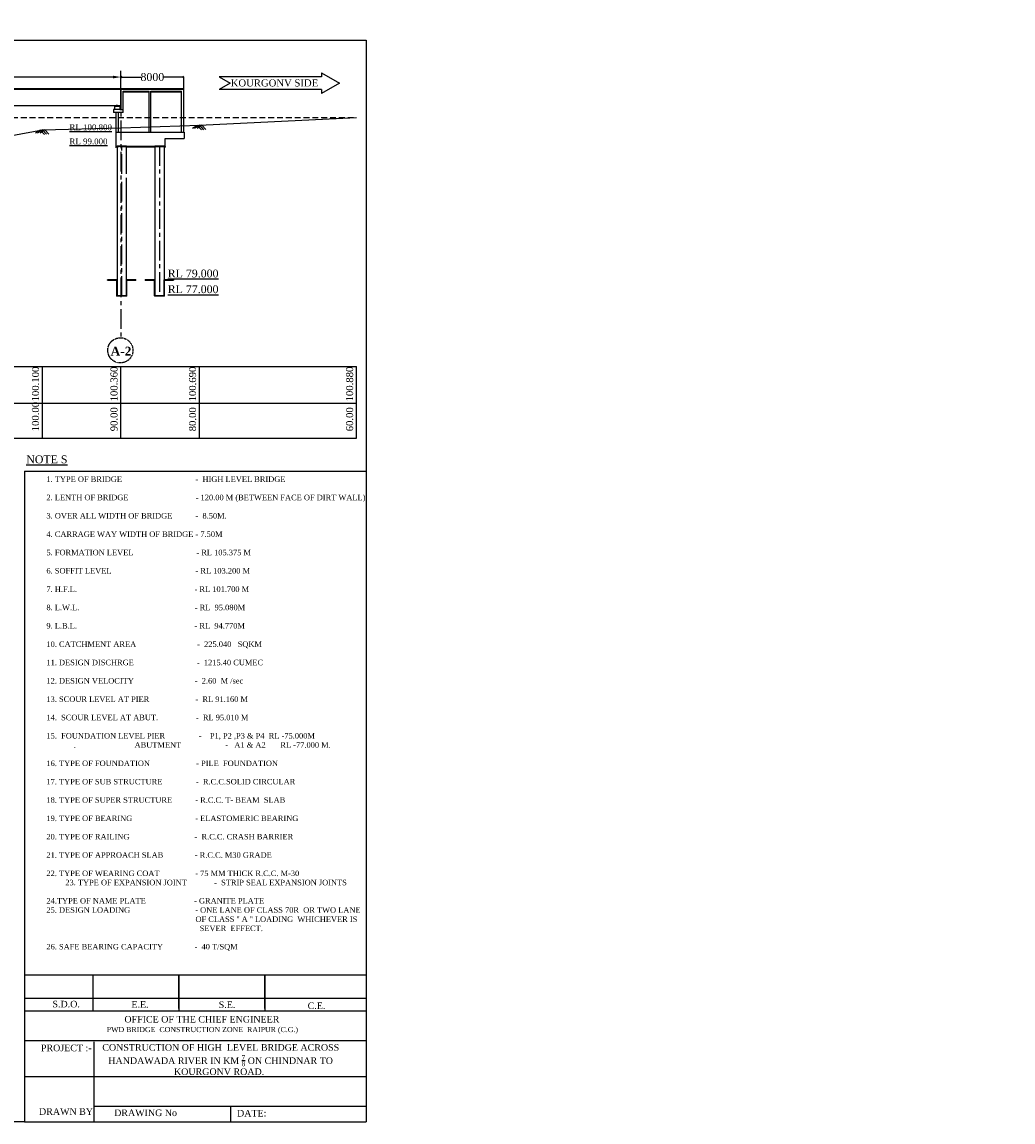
# Model space of a CAD drawing. Header units: millimetres. Extents: x -11064034 to 12176239, y -803770 to 320261.
# Tile 14 of 16: x 3242531 to 3368706, y -803770 to -663747. Entities that reach past the tile are written whole.
import ezdxf

# ---------------------------------------------------------------- set-up
doc = ezdxf.new("R2010")
doc.units = ezdxf.units.MM
doc.header["$MEASUREMENT"] = 0
doc.linetypes.add('CENTERX2', pattern=[4, 2.5, -0.5, 0.5, -0.5])
doc.linetypes.add('HIDDEN', pattern=[0.375, 0.25, -0.125])
doc.styles.get("Standard").update_dxf_attribs({"font": 'times.ttf'})
doc.styles.add('style1', font='txt.shx', dxfattribs={"height": 1})
doc.dimstyles.new('RH SCALL', dxfattribs={"dimtxt": 500, "dimasz": 200, "dimexe": 1, "dimexo": 1.5, "dimgap": 0.09, "dimtad": 0, "dimdec": 0, "dimzin": 4, "dimdsep": 46, "dimtxsty": 'Standard', "dimblk": 'OPEN90', "dimcen": 0, "dimadec": 0, "dimazin": 1, "dimtfac": 1, "dimtdec": 0, "dimtix": 1, "dimtofl": 0, "dimtmove": 0, "dimatfit": 3, "dimfxl": 0, "dimtolj": 1, "dimtzin": 0, "dimarcsym": 0})
doc.dimstyles.get("Standard").update_dxf_attribs({"dimtxt": 400, "dimasz": 215, "dimexe": 0.18, "dimexo": 0.0625, "dimgap": 0.09, "dimtad": 0, "dimtih": 1, "dimtoh": 1, "dimdec": 0, "dimzin": 4, "dimdsep": 46, "dimtxsty": 'Standard', "dimblk": 'OPEN90', "dimcen": 0, "dimadec": 0, "dimazin": 1, "dimtfac": 1, "dimtdec": 0, "dimtix": 1, "dimtofl": 0, "dimtmove": 0, "dimatfit": 3, "dimldrblk": 'OPEN30', "dimfxl": 0, "dimtolj": 1, "dimtzin": 0, "dimarcsym": 0})
pattern_1 = [(50, (1445307.55, -1127992.89), (107.5890274, -9.4128202), [11.25, -123.75]), (355, (1445307.55, -1127992.89), (-20.8127, 112.82882), [9, -99]), (100.4514445, (1445316.51, -1127993.68), (86.776327, 103.4159986), [9.561029, -105.171317]), (46.1842, (1445307.55, -1127962.9), (160.0862, -24.827892), [16.875, -185.625]), (96.6356355, (1445320.89, -1127964.96), (140.199292, 146.11779), [14.341551, -157.757064]), (351.184164, (1445307.55, -1127962.9), (140.199292, 146.11779), [13.5, -148.5]), (21, (1445322.55, -1127970.39), (89.536058, -60.3928336), [11.25, -123.75]), (326, (1445322.55, -1127970.39), (36.4973, 108.772507), [9, -99]), (71.451445, (1445330.01, -1127975.43), (126.0333565, 48.379673), [9.5610285, -105.171317]), (37.5, (1445307.547, -1127992.894), (1.8239783, 49.9340781), [0, -97.8, 0, -100.5, 0, -99.375]), (7.5, (1445307.547, -1127992.894), (39.4604306, 59.1617568), [0, -57.3, 0, -95.55, 0, -37.875]), (327.5, (1445274.097, -1127992.894), (80.0733654, -3.3832308), [0, -37.5, 0, -117, 0, -155.25]), (317.5, (1445259.1, -1127992.894), (87.4779254, 15.0157473), [0, -48.75, 0, -77.7, 0, -110.25])]
pattern_2 = [(50, (1732223.57, -686837.83), (71.7260183, -6.2752135), [7.5, -82.5]), (355, (1732223.57, -686837.83), (-13.8751334, 75.2192134), [6, -66]), (100.4514445, (1732229.546, -686838.354), (57.8508847, 68.943999), [6.3740192, -70.1142112]), (46.1842, (1732223.57, -686817.83), (106.724133, -16.551928), [11.25, -123.75]), (96.6356355, (1732232.46, -686819.21), (93.4661946, 97.41186), [9.561034, -105.171376]), (351.184164, (1732223.57, -686817.83), (93.4661945, 97.41186), [9, -99]), (21, (1732233.57, -686822.83), (59.6907052, -40.261889), [7.5, -82.5]), (326, (1732233.57, -686822.83), (24.3315332, 72.5150045), [6, -66]), (71.4514447, (1732238.54, -686826.186), (84.0222377, 32.2531153), [6.374019, -70.1142112]), (37.5, (1732223.568, -686837.83), (1.21598553, 33.2893854), [0, -65.2, 0, -67, 0, -66.25]), (7.5, (1732223.57, -686837.83), (26.30695374, 39.4411712), [0, -38.2, 0, -63.7, 0, -25.25]), (327.5, (1732201.268, -686837.83), (53.3822436, -2.25548717), [0, -25, 0, -78, 0, -103.5]), (317.5, (1732191.27, -686837.83), (58.318617, 10.0104982), [0, -32.5, 0, -51.8, 0, -73.5])]

# ---------------------------------------------------------------- blocks, each defined once
blk = doc.blocks.new('*D328')
at = {"color": 0, "linetype": 'Continuous', "lineweight": -2, "ltscale": 10000, "transparency": 16777216}
for p, q in [((3135127, -673736), (3135127, -669955)), ((3255127, -671211), (3255127, -669955)), ((3136127, -670755), (3167077, -670755)), ((3254127, -670755), (3223799, -670755))]:
    blk.add_line(p, q, dxfattribs=at)
at = {"color": 0, "linetype": 'Continuous', "lineweight": 30, "ltscale": 10000, "transparency": 16777216}
for points in [[(3136127, -670588), (3136127, -670922), (3135127, -670755)], [(3254127, -670588), (3254127, -670922), (3255127, -670755)]]:
    blk.add_solid(points, dxfattribs=at)
at = {"layer": 'Defpoints', "color": 0, "linetype": 'Continuous', "lineweight": 30, "ltscale": 10000, "transparency": 16777216}
for p in [(3255127, -670755), (3255127, -672211), (3135127, -674736)]:
    blk.add_point(p, dxfattribs=at)
at = {"color": 0, "linetype": 'Continuous', "ltscale": 10000, "transparency": 16777216, "insert": (3195438, -670755), "char_height": 500, "attachment_point": 5}
blk.add_mtext('\\A1;{\\H1.7x;LENTH OF BRIDGE BETWEEN FACE OF DIRT WALLS 120.00 MTS. (5 SPAN @ 24.00 MTS. C/C EACH)}', dxfattribs=at)
blk = doc.blocks.new('_Open90')
at = {"color": 0, "linetype": 'ByBlock', "lineweight": -2}
for p, q in [((0, 0), (-1, 0)), ((-0.5, 0.5), (0, 0)), ((0, 0), (-0.5, -0.5))]:
    blk.add_line(p, q, dxfattribs=at)
blk = doc.blocks.new('*D413')
at = {"color": 0, "linetype": 'Continuous', "lineweight": -2, "ltscale": 10000, "transparency": 16777216}
for p, q in [((3255127, -672210), (3255127, -670754)), ((3255327, -670755), (3257721, -670755)), ((3262927, -670755), (3260533, -670755)), ((3263127, -672210), (3263127, -670754))]:
    blk.add_line(p, q, dxfattribs=at)
at = {"layer": 'Defpoints', "color": 0, "linetype": 'Continuous', "lineweight": 30, "ltscale": 10000, "transparency": 16777216}
for p in [(3263127, -670755), (3255127, -672211, -872), (3263127, -672211, -872)]:
    blk.add_point(p, dxfattribs=at)
at = {"color": 0, "linetype": 'Continuous', "lineweight": -2, "ltscale": 10000, "transparency": 16777216, "xscale": 200, "yscale": 200, "zscale": 200, "rotation": 180}
blk.add_blockref('_Open90', (3255127, -670755), dxfattribs=at)
at = {"color": 0, "linetype": 'Continuous', "lineweight": -2, "ltscale": 10000, "transparency": 16777216, "xscale": 200, "yscale": 200, "zscale": 200}
blk.add_blockref('_Open90', (3263127, -670755), dxfattribs=at)
at = {"color": 0, "linetype": 'Continuous', "ltscale": 10000, "transparency": 16777216, "insert": (3259127, -670755), "char_height": 500, "attachment_point": 5}
blk.add_mtext('\\A1;{\\H2x;8000}', dxfattribs=at)

msp = doc.modelspace()

# ---------------------------------------------------------------- hatches: boundary and pattern name
at = {"linetype": 'Continuous', "ltscale": 10000}
h = msp.add_hatch(dxfattribs=at)
h.set_pattern_fill('AR-CONC', scale=10)
h.set_pattern_definition(pattern_2)
h.paths.add_polyline_path([(3255427, -672616), (3255427, -672536), (3258702, -672536), (3258702, -672616)])
h = msp.add_hatch(dxfattribs=at)
h.set_pattern_fill('AR-CONC', scale=10)
h.set_pattern_definition(pattern_2)
h.paths.add_polyline_path([(3258952, -672616), (3258952, -672536), (3262827, -672536), (3262827, -672616)])
h = msp.add_hatch(color=7, dxfattribs=at)
h.dxf.hatch_style = 1
h.paths.add_polyline_path([(3254502, -674386), (3254677, -674386), (3254677, -674451), (3254502, -674451)])
h = msp.add_hatch(color=7, dxfattribs=at)
h.dxf.hatch_style = 1
h.paths.add_polyline_path([(3254677, -674386), (3254852, -674386), (3254852, -674451), (3254677, -674451)])
h = msp.add_hatch(dxfattribs=at)
h.set_pattern_fill('AR-CONC', scale=15)
h.set_pattern_definition(pattern_1)
h.paths.add_polyline_path([(3254477, -679586), (3254627, -679586), (3254627, -679666), (3254477, -679666)])
h = msp.add_hatch(dxfattribs=at)
h.set_pattern_fill('AR-CONC', scale=15)
h.set_pattern_definition(pattern_1)
h.paths.add_polyline_path([(3254627, -679536), (3255227, -679536), (3255227, -679586), (3254627, -679586)])
h = msp.add_hatch(dxfattribs=at)
h.set_pattern_fill('AR-CONC', scale=15)
h.set_pattern_definition(pattern_1)
h.paths.add_polyline_path([(3255227, -679536), (3255827, -679536), (3255827, -679586), (3255227, -679586)])
h = msp.add_hatch(dxfattribs=at)
h.set_pattern_fill('AR-CONC', scale=15)
h.set_pattern_definition(pattern_1)
h.paths.add_polyline_path([(3255827, -679586), (3259427, -679586), (3259427, -679666), (3255827, -679666)])
h = msp.add_hatch(dxfattribs=at)
h.set_pattern_fill('AR-CONC', scale=15)
h.set_pattern_definition([(50, (1446507.55, -1127992.89), (107.5890274, -9.4128202), [11.25, -123.75]), (355, (1446507.55, -1127992.89), (-20.8127, 112.82882), [9, -99]), (100.4514445, (1446516.51, -1127993.68), (86.776327, 103.4159986), [9.561029, -105.171317]), (46.1842, (1446507.55, -1127962.9), (160.0862, -24.827892), [16.875, -185.625]), (96.6356355, (1446520.89, -1127964.96), (140.199292, 146.11779), [14.341551, -157.757064]), (351.184164, (1446507.55, -1127962.9), (140.199292, 146.11779), [13.5, -148.5]), (21, (1446522.55, -1127970.39), (89.536058, -60.3928336), [11.25, -123.75]), (326, (1446522.55, -1127970.39), (36.4973, 108.772507), [9, -99]), (71.451445, (1446530.01, -1127975.43), (126.0333565, 48.379673), [9.5610285, -105.171317]), (37.5, (1446507.547, -1127992.894), (1.8239783, 49.9340781), [0, -97.8, 0, -100.5, 0, -99.375]), (7.5, (1446507.547, -1127992.894), (39.4604306, 59.1617568), [0, -57.3, 0, -95.55, 0, -37.875]), (327.5, (1446474.097, -1127992.894), (80.0733654, -3.3832308), [0, -37.5, 0, -117, 0, -155.25]), (317.5, (1446459.1, -1127992.894), (87.4779254, 15.0157473), [0, -48.75, 0, -77.7, 0, -110.25])])
h.paths.add_polyline_path([(3259427, -679536), (3260027, -679536), (3260027, -679586), (3259427, -679586)])
h = msp.add_hatch(dxfattribs=at)
h.set_pattern_fill('AR-CONC', scale=20)
h.set_pattern_definition([(50, (1446507.55, -1127992.9), (143.4520365, -12.550427), [15, -165]), (355, (1446507.55, -1127992.9), (-27.750267, 150.438427), [12, -132]), (100.4514445, (1446519.5, -1127993.94), (115.701769, 137.887998), [12.748038, -140.228422]), (46.1842, (1446507.55, -1127952.9), (213.448266, -33.103856), [22.5, -247.5]), (96.635635, (1446525.33, -1127955.65), (186.93239, 194.82372), [19.122068, -210.342752]), (351.184164, (1446507.55, -1127952.9), (186.93239, 194.82372), [18, -198]), (21, (1446527.55, -1127962.9), (119.3814104, -80.523778), [15, -165]), (326, (1446527.55, -1127962.9), (48.663066, 145.030009), [12, -132]), (71.451445, (1446537.5, -1127969.6), (168.044475, 64.506231), [12.748038, -140.228422]), (37.5, (1446507.547, -1127992.894), (2.431971, 66.5787708), [0, -130.4, 0, -134, 0, -132.5]), (7.5, (1446507.55, -1127992.894), (52.6139075, 78.8823424), [0, -76.4, 0, -127.4, 0, -50.5]), (327.5, (1446462.947, -1127992.894), (106.7644872, -4.5109743), [0, -50, 0, -156, 0, -207]), (317.5, (1446442.95, -1127992.89), (116.637234, 20.0209965), [0, -65, 0, -103.6, 0, -147])])
h.paths.add_polyline_path([(3260027, -679536), (3260627, -679536), (3260627, -679586), (3260027, -679586)])
h = msp.add_hatch(dxfattribs=at)
h.set_pattern_fill('AR-CONC', scale=15)
h.set_pattern_definition(pattern_1)
h.paths.add_polyline_path([(3260627, -679586), (3260777, -679586), (3260777, -679666), (3260627, -679666)])

# ---------------------------------------------------------------- linework, layer by layer
for p, q in [((3088982.6, -666056.9, -5000), (3286345.7, -666056.9, -5000)), ((3286345.7, -666056.9, -1521.6), (3286345.7, -803769.6, -71.3)), ((3280662.2, -670207.9), (3280662.2, -670719.6)), ((3280662.2, -670207.9), (3282951.5, -671529.6)), ((3280662.2, -670719.6), (3267644.1, -670719.6)), ((3267644.1, -670719.6), (3269047, -671529.6)), ((3269047, -671529.6), (3267644.1, -672339.6)), ((3282951.5, -671529.6), (3280662.2, -672851.3)), ((3255102, -672286, -872.2), (3263127, -672286, -872.2)), ((3255127, -674886, -872.2), (3255127, -672211, -872.2)), ((3255427, -675286, -872.2), (3255427, -672536, -872.2)), ((3255427, -672536, -872.2), (3258702, -672536, -872.2)), ((3255427, -672616, -872.2), (3258702, -672616, -872.2)), ((3258702, -677786, -872.2), (3258702, -672536, -872.2)), ((3258952, -672536, -872.2), (3262827, -672536, -872.2)), ((3258952, -677786, -872.2), (3258952, -672536, -872.2)), ((3258952, -672616, -872.2), (3262827, -672616, -872.2)), ((3261102, -672211, -872.2), (3263127, -672211, -872.2)), ((3262827, -677786, -872.2), (3262827, -672536, -872.2)), ((3263127, -677786, -872.2), (3263127, -672211, -872.2)), ((3280662.2, -672339.6), (3267644.1, -672339.6)), ((3280662.2, -672339.6), (3280662.2, -672851.3)), ((3254352, -674886, -872.2), (3254202, -674886, -872.2)), ((3254202, -674886, -872.2), (3254202, -675286, -872.2)), ((3254352, -674886, -872.2), (3254352, -674451, -872.2)), ((3254352, -674451, -872.2), (3255002, -674451, -872.2)), ((3254527, -674886, -872.2), (3254352, -674886, -872.2)), ((3254677, -674386, -872.2), (3254502, -674386, -872.2)), ((3254502, -674386, -872.2), (3254502, -674451, -872.2)), ((3254827, -674886, -872.2), (3254527, -674886, -872.2)), ((3254677, -674451, -872.2), (3254677, -674386, -872.2)), ((3254677, -674386, -872.2), (3254852, -674386, -872.2)), ((3255002, -674886, -872.2), (3254677, -674886, -872.2)), ((3255002, -674886, -872.2), (3254827, -674886, -872.2)), ((3254852, -674386, -872.2), (3254852, -674451, -872.2)), ((3254852, -674386, -872.2), (3255102, -674386, -872.2)), ((3255002, -674451, -872.2), (3255002, -674886, -872.2)), ((3255002, -674886, -872.2), (3255102, -674886, -872.2)), ((3255102, -674886, -872.2), (3255427, -674886, -872.2)), ((3255427, -675286, -872.2), (3254202, -675286, -872.2)), ((3254527, -677786, -872.2), (3254527, -675286, -872.2)), ((3254827, -677786, -872.2), (3254827, -675286, -872.2)), ((3254477, -677786, -872.2), (3263177, -677786, -872.2)), ((3254477, -677786, -872.2), (3254477, -679586, -872.2)), ((3260777, -679586, -872.2), (3260777, -678586, -872.2)), ((3260777, -678586, -872.2), (3263177, -678586, -872.2)), ((3263177, -677786, -872.2), (3263177, -678586, -872.2)), ((3259577, -679586, -872.2), (3254477, -679586, -872.2)), ((3254477, -679586, -872.2), (3254627, -679586, -872.2)), ((3254477, -679586, -872.2), (3254477, -679666, -872.2)), ((3254627, -679666, -872.2), (3254477, -679666, -872.2)), ((3255827, -679536, -872.2), (3254627, -679536, -872.2)), ((3254627, -679536, -872.2), (3254627, -698586, -872.2)), ((3255827, -683086, -872.2), (3255827, -679536, -872.2)), ((3259427, -679666, -872.2), (3255827, -679666, -872.2)), ((3258827, -679586, -872.2), (3260777, -679586, -872.2)), ((3260627, -679536, -872.2), (3259427, -679536, -872.2)), ((3259427, -679536, -872.2), (3259427, -698586, -872.2)), ((3260627, -679536, -872.2), (3260627, -698586, -872.2)), ((3260777, -679666, -872.2), (3260627, -679666, -872.2)), ((3260777, -679586, -872.2), (3260777, -679666, -872.2)), ((3255827, -698586, -872.2), (3255827, -683586, -872.2)), ((3286345.7, -801769.6), (3286345.7, -803769.6)), ((3242836.5, -803769.6, -872.2), (3088982.6, -803769.6, -872.2)), ((3242836.5, -803769.6, -872.2), (3286345.7, -803769.6, -872.2))]:
    msp.add_line(p, q, dxfattribs=at)
at = {"color": 0, "ltscale": 5000}
for p, q in [((3129127, -672211, -872.2), (3261102, -672211, -872.2)), ((3135127, -672286, -872.2), (3255127, -672286, -872.2)), ((3135127, -674386, -872.2), (3255127, -674386, -872.2))]:
    msp.add_line(p, q, dxfattribs=at)
at = {"color": 0, "linetype": 'CENTERX2', "ltscale": 1000}
for p, q in [((3255127, -672286, -872.2), (3255127, -703982.1, -872.2)), ((3255227, -683086, -872.2), (3255227, -679536, -872.2)), ((3260027, -679536, -872.2), (3260027, -683086, -872.2)), ((3255227, -698586, -872.2), (3255227, -683586, -872.2)), ((3260027, -683586, -872.2), (3260027, -698586, -872.2))]:
    msp.add_line(p, q, dxfattribs=at)
at = {"color": 0, "linetype": 'HIDDEN', "ltscale": 3000}
msp.add_line((3105127, -675916, -872.2), (3285127, -675916, -872.2), dxfattribs=at)
at = {"color": 0, "linetype": 'ByBlock', "ltscale": 50}
for p, q in [((3244873.6, -677498.2, -736.2), (3244238, -677911.5, 11708.5)), ((3245127, -677486, -872.2), (3244485.3, -677903.3, 11692.2)), ((3245444.4, -677483, -736.2), (3244823, -677887, 11430.5)), ((3244873.6, -677498.2, -736.2), (3245398, -678049.5, 13402.4)), ((3245127, -677486, -872.2), (3245656.4, -678042.6, 13402.4)), ((3245444.4, -677483, -736.2), (3245957.1, -678022, 13086.5)), ((3264873.6, -676908.2, -736.2), (3264238, -677321.5, 11708.5)), ((3265127, -676896, -872.2), (3264485.3, -677313.3, 11692.2)), ((3265444.4, -676893, -736.2), (3264823, -677297, 11430.5)), ((3264873.6, -676908.2, -736.2), (3265398, -677459.5, 13402.4)), ((3265127, -676896, -872.2), (3265656.4, -677452.6, 13402.4)), ((3265444.4, -676893, -736.2), (3265957.1, -677432, 13086.5))]:
    msp.add_line(p, q, dxfattribs=at)
at = {"linetype": 'Continuous', "lineweight": 30, "ltscale": 10000}
for p, q in [((3253427, -696586, -872.2), (3253427, -696611, -872.2)), ((3257027, -696586, -872.2), (3257027, -696611, -872.2)), ((3258227, -696586, -872.2), (3258227, -696611, -872.2)), ((3261827, -696586, -872.2), (3261827, -696611, -872.2))]:
    msp.add_line(p, q, dxfattribs=at)
for p, q in [((3254627, -698586, -872.2), (3255827, -698586, -872.2)), ((3259427, -698586, -872.2), (3260627, -698586, -872.2)), ((3093127, -707586, -872.2), (3285127, -707586, -872.2)), ((3245127, -716708.4, -872.2), (3245127, -707586, -872.2)), ((3255127, -716708.4, -872.2), (3255127, -707586, -872.2)), ((3265127, -716708.4, -872.2), (3265127, -707586, -872.2)), ((3285127, -716708.4, -872.2), (3285127, -707586, -872.2)), ((3093127, -712274.3, -872.2), (3285127, -712274.3, -872.2)), ((3093127, -716708.4, -872.2), (3285127, -716708.4, -872.2)), ((3242836.5, -720944, -872.2), (3242836.5, -790764, -872.2)), ((3242836.5, -720944, -872.2), (3286345.7, -720944, -872.2)), ((3242836.5, -785044.1, -872.2), (3286345.7, -785044.1, -872.2)), ((3242836.5, -785044.1, -872.2), (3242836.5, -803769.6, -872.2)), ((3251564.4, -785044.1, -872.2), (3251564.4, -789616, -872.2)), ((3262499.4, -789337.4, -872.2), (3262499.4, -785044.1, -872.2)), ((3262499.4, -785044.1, -872.2), (3262499.4, -789616, -872.2)), ((3273434.4, -789337.4, -872.2), (3273434.4, -785044.1, -872.2)), ((3273434.4, -785044.1, -872.2), (3273434.4, -789616, -872.2)), ((3242920.5, -788011.8, -872.2), (3286345.7, -788011.8, -872.2)), ((3242836.5, -789616, -872.2), (3286345.7, -789616, -872.2)), ((3242836.5, -793409, -872.2), (3253378.7, -793409, -872.2)), ((3251664.8, -793574.8, -872.2), (3251664.8, -803769.6, -872.2)), ((3253378.7, -793409, -872.2), (3286345.7, -793409, -872.2)), ((3251664.8, -794557, -19097.2), (3251664.8, -803497.3, -19097.2)), ((3242836.5, -797975.4, -359.8), (3253378.7, -797975.4, 3534.4)), ((3253378.7, -797975.4, 5760.2), (3286345.7, -797975.4, 17937.9)), ((3251664.8, -801769.6, -19097.2), (3286345.7, -801769.6)), ((3269070.2, -801769.6, -872.2), (3269070.2, -803769.6, -872.2))]:
    msp.add_line(p, q)
at = {"linetype": 'Continuous', "ltscale": 10000, "elevation": -872.2}
msp.add_lwpolyline([(3105127, -675886), (3115127, -677046), (3125127, -677656), (3135127, -677966), (3145127, -678276), (3155127, -678406), (3165127, -679156), (3175127, -679216), (3185127, -679866), (3195127, -680716), (3205127, -681656), (3210127, -682506), (3215127, -682816), (3220127, -681806), (3225127, -681166), (3245127, -677486), (3255127, -677226), (3265127, -676896), (3285127, -675916)], dxfattribs=at)
at = {"linetype": 'Continuous', "lineweight": 30, "ltscale": 10000, "elevation": -872.2}
for points in [[(3253427, -696586), (3254627, -696586), (3254627, -698586), (3255827, -698586), (3255827, -696586), (3257027, -696586)], [(3253427, -696611), (3254602, -696611), (3254602, -698611), (3255852, -698611), (3255852, -696611), (3257027, -696611)], [(3258227, -696586), (3259427, -696586), (3259427, -698586), (3260627, -698586), (3260627, -696586), (3261827, -696586)], [(3258227, -696611), (3259402, -696611), (3259402, -698611), (3260652, -698611), (3260652, -696611), (3261827, -696611)]]:
    msp.add_lwpolyline(points, dxfattribs=at)
at = {"color": 0, "linetype": 'HIDDEN'}
msp.add_circle((3255054.8, -705543), 1601.2, dxfattribs=at)

# ---------------------------------------------------------------- texts
at = {"attachment_point": 1, "style": 'style1'}
for s, insert, char_height in [('{\\fTimes New Roman|b0|i0|c0|p18;KOURGONV SIDE}', (3269102.3, -671052.8), 900), ('{\\fTimes New Roman|b0|i0|c0|p18;\\LNOTE S}', (3243073.8, -718920.6, -872.2), 1000), ('{\\fTimes New Roman|b0|i0|c0|p18;S.D.O.                         }', (3246410.5, -788339.8, 17352.8), 839.808), ('{\\fTimes New Roman|b0|i0|c0|p18;E.E.                         }', (3256463.2, -788376.7, -872.2), 839.808), ('{\\fTimes New Roman|b0|i0|c0|p18;S.E.                         }', (3267576.6, -788419.2, -872.2), 839.808), ('{\\fTimes New Roman|b0|i0|c0|p18;C.E.                         }', (3278900.8, -788547.6, -872.2), 839.808), ('{\\fTimes New Roman|b0|i0|c0|p18;                      OFFICE OF THE CHIEF ENGINEER \\P       \\H0.7813x;          PWD BRIDGE  CONSTRUCTION ZONE  RAIPUR (C.G.) \\H1.28x;  }', (3248592.8, -790271.8, -15452.2), 839.808), ('{\\fTimes New Roman|b0|i0|c0|p18;PROJECT :-                       }', (3244942.1, -793919, -19097.2), 839.808), ('{\\fTimes New Roman|b0|i0|c0|p18;DRAWN BY                        }', (3244703.3, -802020.9, 17352.8), 839.808), ('{\\fTimes New Roman|b0|i0|c0|p18;DRAWING No                      }', (3254267.1, -802180.5, -872.2), 839.808), ('{\\fTimes New Roman|b0|i0|c0|p18;DATE:                       }', (3269914.6, -802230.1, 17352.8), 839.808)]:
    msp.add_mtext(s, dxfattribs=dict(at, insert=insert, char_height=char_height))
at = {"color": 0, "attachment_point": 1}
for s, insert, char_height in [('{\\LRL 100.800}', (3248572, -676774.5, -1308.4), 750), ('{\\LRL 99.000}', (3248572, -678574.5, -1308.4), 750), ('{\\LRL 79.000}', (3261087.7, -695260, -1308.4), 1000), ('{\\LRL 77.000}', (3261087.7, -697260, -1308.4), 1000)]:
    msp.add_mtext(s, dxfattribs=dict(at, insert=insert, char_height=char_height))
at = {"color": 0, "linetype": 'ByBlock', "ltscale": 50, "insert": (3253814.3, -705088.5), "char_height": 1125, "width": 3262.845, "attachment_point": 1}
msp.add_mtext('{\\fTimes New Roman|b1|i0|c0|p18;A-2}', dxfattribs=at)
at = {"char_height": 900, "attachment_point": 1, "rotation": 90}
for s, insert in [('100.100', (3243793.7, -712040.7, -872.2)), ('100.360', (3253793.7, -712040.7, -872.2)), ('100.690', (3263793.7, -712040.7, -872.2)), ('100.880', (3283793.7, -712040.7, -872.2)), ('100.00', (3243793.7, -715845.6, -872.2)), ('90.00', (3253793.7, -715845.6, -872.2)), ('80.00', (3263793.7, -715845.6, -872.2)), ('60.00', (3283793.7, -715845.6, -872.2))]:
    msp.add_mtext(s, dxfattribs=dict(at, insert=insert))
at = {"attachment_point": 1, "style": 'style1'}
for s, insert, char_height, width in [("{\\fTimes New Roman|b0|i0|c0|p18;\\H1.1114x;1. TYPE OF BRIDGE                                   -  HIGH LEVEL BRIDGE\\P\\P2. LENTH OF BRIDGE                                - 120.00 M (BETWEEN FACE OF DIRT WALL)  \\P\\P3. OVER ALL WIDTH OF BRIDGE           -  8.50M.\\P\\P4. CARRAGE WAY WIDTH OF BRIDGE - 7.50M\\P\\P5. FORMATION LEVEL                              - RL 105.375 M\\P\\P6. SOFFIT LEVEL                                        - RL 103.200 M \\P\\P7. H.F.L.                                                        - RL 101.700 M\\P\\P8. L.W.L.                                                       - RL  95.080M\\P\\P9. L.B.L.                                                        - RL  94.770M\\P\\P10. CATCHMENT AREA                             -  225.040   SQKM\\P\\P11. DESIGN DISCHRGE                              -  1215.40 CUMEC\\P\\P12. DESIGN VELOCITY                             -  2.60\\C1; \\C7; M /sec\\P\\P13. SCOUR LEVEL AT PIER                      -  RL 91.160\\C1; \\C7;M\\P\\P14.  SCOUR LEVEL AT ABUT.                  -  RL 95.010\\C1; \\C7;M\\P\\P15.  FOUNDATION LEVEL PIER                -    P1, P2 ,P3 & P4  RL -75.000M                                     .                            ABUTMENT                     -   A1 & A2       RL -77.000 M. \\P                                                                                                                                                                                                                                                              \\P16. TYPE OF FOUNDATION                      - PILE  FOUNDATION \\P\\P17. TYPE OF SUB STRUCTURE                -  R.C.C.SOLID CIRCULAR             \\P\\P18. TYPE OF SUPER STRUCTURE           - R.C.C. T- BEAM  SLAB \\P\\P19. TYPE OF BEARING                              - ELASTOMERIC BEARING\\P\\P20. TYPE OF RAILING                               -  R.C.C. CRASH BARRIER\\P\\P21. TYPE OF APPROACH SLAB               - R.C.C. M30 GRADE\\P\\P22. TYPE OF WEARING COAT                 - 75 MM THICK R.C.C. M-30                                        23. TYPE OF EXPANSION JOINT             -  STRIP SEAL EXPANSION JOINTS  \\P\\P24.TYPE OF NAME PLATE                       - GRANITE PLATE \\P25. DESIGN LOADING                               - ONE LANE OF CLASS 70R  OR TWO LANE \\P                                                                       OF CLASS '' A '' LOADING  WHICHEVER IS\\P                                                                         SEVER  EFFECT.\\P\\P26. SAFE BEARING CAPACITY               -  40 T/SQM\\H0.99997x;                                                          \\P\\pi39610.89381;\\H1.07143x; \\H0.83981x;\\P\\pi0;\\C0;     }", (3245639.1, -721588.1, 24642.8), 629.856, 39887.751), ('\\A1;\\pi1492.84373;{\\fTimes New Roman|b0|i0|c0|p18;CONSTRUCTION OF HIGH  LEVEL BRIDGE ACROSS \\P\\pi2257.87974;HANDAWADA RIVER IN KM \\H0.7x;\\S7/8;\\H1.42857x; ON CHINDNAR TO \\P\\pi10619.93349;KOURGONV ROAD.}', (3251263.7, -793854.7, -872.2), 839.808, 32360.803)]:
    msp.add_mtext(s, dxfattribs=dict(at, insert=insert, char_height=char_height, width=width))
at = {"color": 0, "attachment_point": 1, "style": 'style1'}
for s, insert, char_height, width in [('\\pi247.964;{\\fTimes New Roman|b0|i0|c0|p18;COMPACTED SAND \\P\\pi600.34323;/SOIL FILLING AS \\P\\pi1034.19327;PER MORT & H \\P\\pi895.04403;SPECIFICATION}', (3099686.6, -732993.7, -872.2), 500, 7189.151), ('\\pi247.964;{\\fTimes New Roman|b0|i0|c0|p18;COMPACTED SAND \\P\\pi600.34323;/SOIL FILLING AS \\P\\pi1034.19327;PER MORT & H \\P\\pi895.04403;SPECIFICATION}', (3107676.5, -732993.7, -872.2), 500, 7189.151), ('\\pi189.13846;{\\fTimes New Roman|b0|i0|c0|p18;COMPACTED SAND \\P\\pi400.566;/SOIL FILLING AS \\P\\pi660.87602;PER MORT & H \\P\\pi577.38648;SPECIFICATION}', (3134944.9, -734450.8, -872.2), 300, 4394.211), ('\\pi189.13846;{\\fTimes New Roman|b0|i0|c0|p18;COMPACTED SAND \\P\\pi400.566;/SOIL FILLING AS \\P\\pi660.87602;PER MORT & H \\P\\pi577.38648;SPECIFICATION}', (3140206.2, -734450.8, -872.2), 300, 4394.211), ('\\pi189.13846;{\\fTimes New Roman|b0|i0|c0|p18;COMPACTED SAND \\P\\pi400.566;/SOIL FILLING AS \\P\\pi660.87602;PER MORT & H \\P\\pi577.38648;SPECIFICATION}', (3145671, -734450.8, -872.2), 300, 4394.211)]:
    msp.add_mtext(s, dxfattribs=dict(at, insert=insert, char_height=char_height, width=width))
at = {"color": 0, "linetype": 'HIDDEN', "char_height": 750, "attachment_point": 4}
for s, insert, width in [('\\pi879.46162;{\\L SECTIONAL ELEVATION OF PIER \\P\\pi2095.57553;ALONG TRAFFIC DIRECTION}', (3161430.9, -774341.9, -872.2), 19117.07), ('\\pi370.87959;{\\L SECTIONAL ELEVATION OF PIER \\P\\pi1279.8558;ALONG CURRENT DIRECTION}', (3189270.2, -774263.7, -872.2), 18099.906)]:
    msp.add_mtext(s, dxfattribs=dict(at, insert=insert, width=width))

# ---------------------------------------------------------------- dimensions: what is measured, and where the dimension line sits
at = {"linetype": 'Continuous', "ltscale": 10000}
dim = msp.add_linear_dim(base=(3255127, -670755.1, -872.2), p1=(3135127, -674736.4, -872.2), p2=(3255127, -672211, -872.2), text='{\\H1.7x;LENTH OF BRIDGE BETWEEN FACE OF DIRT WALLS 120.00 MTS. (5 SPAN @ 24.00 MTS. C/C EACH)}', dimstyle='Standard', override={"dimtxt": 500, "dimasz": 1000, "dimexe": 800, "dimexo": 1000, "dimfxl": 300}, dxfattribs=at)
dim.commit()
dim.dimension.update_dxf_attribs({"geometry": '*D328', "text_midpoint": (3195437.8, -670755.1, -872.2), "dimtype": 160})
dim = msp.add_linear_dim(base=(3263127, -670755.1), p1=(3255127, -672211, -872.2), p2=(3263127, -672211, -872.2), text='{\\H2x;<>}', dimstyle='RH SCALL', dxfattribs=at)
dim.commit()
dim.dimension.update_dxf_attribs({"geometry": '*D413', "text_midpoint": (3259127, -670755.1)})

doc.saveas('drawing.dxf')
